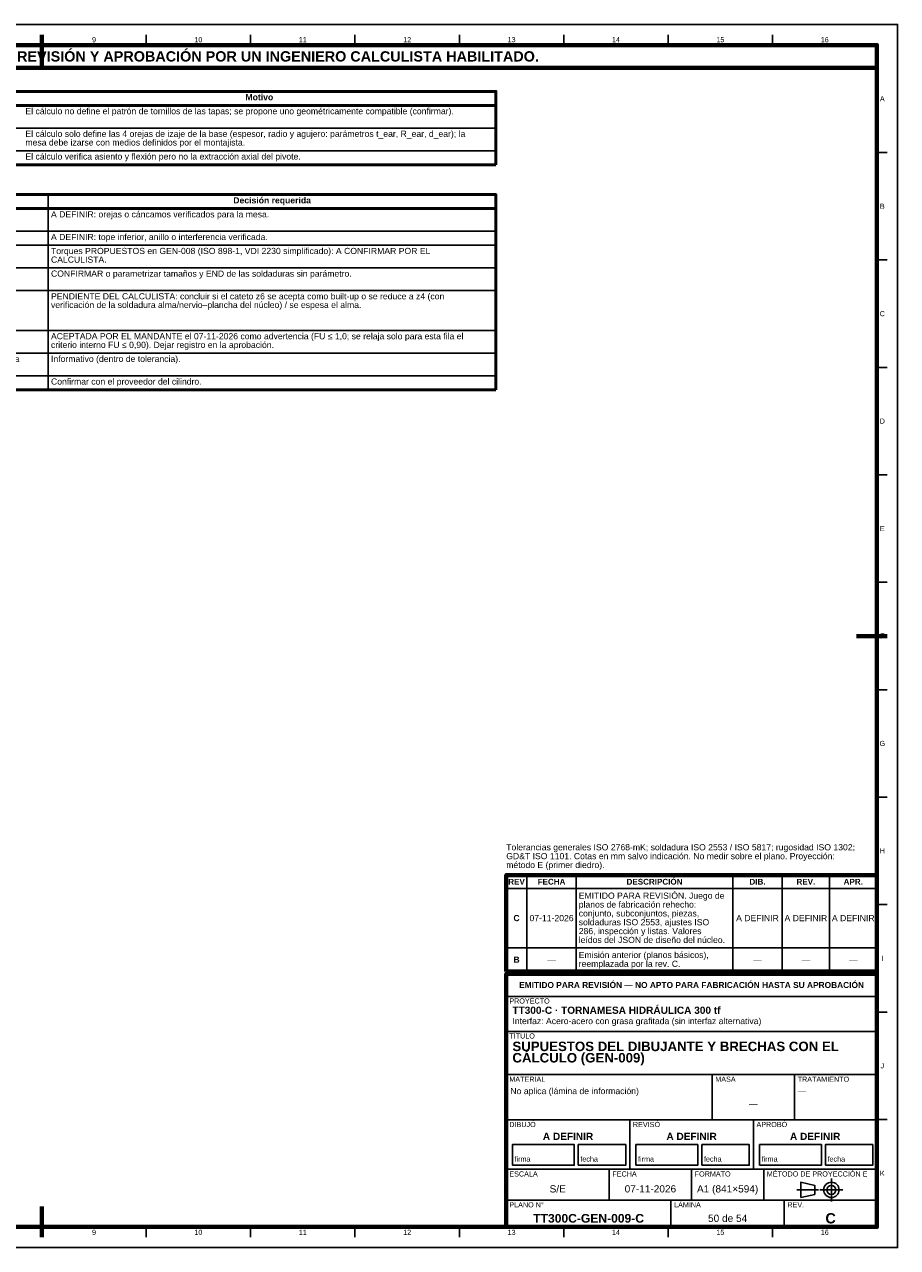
# Model space of a CAD drawing. Header units: millimetres. Extents: x 0 to 841, y 0 to 594.
# Tile 2 of 2: x 417 to 841, y 0 to 594. Entities that reach past the tile are written whole.
import ezdxf
from ezdxf.enums import TextEntityAlignment as Align

# ---------------------------------------------------------------- set-up
doc = ezdxf.new("R2010")
doc.units = ezdxf.units.MM
doc.linetypes.add('EJE', pattern=[31, 20, -4, 3, -4])
for name, color, linetype, lineweight in [('EJE', 7, 'EJE', 25), ('FINA', 7, 'CONTINUOUS', 25), ('MARCO', 7, 'CONTINUOUS', 70), ('TXT', 7, 'CONTINUOUS', 25), ('VIS', 7, 'CONTINUOUS', 50)]:
    doc.layers.add(name, color=color, linetype=linetype, lineweight=lineweight)
doc.styles.add('STD', font='LiberationSans-Regular.ttf')
doc.styles.add('STDB', font='LiberationSans-Bold.ttf')

msp = doc.modelspace()

# ---------------------------------------------------------------- linework, layer by layer
at = {"layer": 'EJE'}
for p, q in [((808.88, 22.42), (808.88, 33.58)), ((792.14, 28), (802.68, 28)), ((803.3, 28), (814.46, 28))]:
    msp.add_line(p, q, dxfattribs=at)
at = {"layer": 'FINA'}
for p, q in [((425.5, 584), (425.5, 589)), ((476.19, 584), (476.19, 589)), ((526.88, 584), (526.88, 589)), ((577.56, 584), (577.56, 589)), ((628.25, 584), (628.25, 589)), ((678.94, 584), (678.94, 589)), ((729.62, 584), (729.62, 589)), ((780.31, 584), (780.31, 589)), ((25, 554.7), (646, 554.7)), ((25, 543.7), (646, 543.7)), ((25, 532.7), (646, 532.7)), ((831, 531.82), (836, 531.82)), ((428.65, 511.4), (428.65, 416.6)), ((25, 504.6), (646, 504.6)), ((25, 493.6), (646, 493.6)), ((25, 486.8), (646, 486.8)), ((25, 475.8), (646, 475.8)), ((831, 479.64), (836, 479.64)), ((25, 464.8), (646, 464.8)), ((25, 445.4), (646, 445.4)), ((25, 434.4), (646, 434.4)), ((25, 423.4), (646, 423.4)), ((831, 427.45), (836, 427.45)), ((831, 375.27), (836, 375.27)), ((831, 323.09), (836, 323.09)), ((831, 270.91), (836, 270.91)), ((831, 218.73), (836, 218.73)), ((661, 134), (661, 180.9)), ((685, 134), (685, 180.9)), ((761, 134), (761, 180.9)), ((785, 134), (785, 180.9)), ((808, 134), (808, 180.9)), ((651, 174.4), (831, 174.4)), ((831, 166.55), (836, 166.55)), ((651, 145.6), (831, 145.6)), ((651, 134), (831, 134)), ((651, 133), (831, 133)), ((651, 122), (831, 122)), ((831, 114.36), (836, 114.36)), ((651, 105), (831, 105)), ((651, 84), (831, 84)), ((751, 62), (751, 84)), ((791, 62), (791, 84)), ((651, 62), (831, 62)), ((711, 38), (711, 62)), ((771, 38), (771, 62)), ((831, 62.18), (836, 62.18)), ((651, 38), (831, 38)), ((701, 23), (701, 38)), ((741, 23), (741, 38)), ((776, 23), (776, 38)), ((651, 23), (831, 23)), ((731, 10), (731, 23)), ((786, 10), (786, 23)), ((425.5, 10), (425.5, 5)), ((476.19, 10), (476.19, 5)), ((526.88, 10), (526.88, 5)), ((577.56, 10), (577.56, 5)), ((628.25, 10), (628.25, 5)), ((678.94, 10), (678.94, 5)), ((729.62, 10), (729.62, 5)), ((780.31, 10), (780.31, 5))]:
    msp.add_line(p, q, dxfattribs=at)
for points in [[(0, 0), (841, 0), (841, 594), (0, 594)], [(654, 40), (684, 40), (684, 50), (654, 50)], [(686, 40), (709, 40), (709, 50), (686, 50)], [(714, 40), (744, 40), (744, 50), (714, 50)], [(746, 40), (769, 40), (769, 50), (746, 50)], [(774, 40), (804, 40), (804, 50), (774, 50)], [(806, 40), (829, 40), (829, 50), (806, 50)], [(794, 24.28), (800.82, 25.83), (800.82, 30.17), (794, 31.72)]]:
    msp.add_lwpolyline(points, close=True, dxfattribs=at)
for radius in [3.72, 2.17]:
    msp.add_circle((808.88, 28), radius, dxfattribs=at)
at = {"layer": 'MARCO'}
for p, q in [((425.5, 589), (425.5, 574)), ((836, 297), (821, 297)), ((425.5, 5), (425.5, 20))]:
    msp.add_line(p, q, dxfattribs=at)
for points in [[(20, 10), (831, 10), (831, 584), (20, 584)], [(20, 573), (831, 573), (831, 584), (20, 584)], [(651, 134), (831, 134), (831, 180.9), (651, 180.9)], [(651, 10), (831, 10), (831, 133), (651, 133)]]:
    msp.add_lwpolyline(points, close=True, dxfattribs=at)
at = {"layer": 'VIS'}
for p, q in [((646, 561.5), (646, 525.9)), ((25, 525.9), (646, 525.9)), ((646, 511.4), (646, 416.6)), ((25, 416.6), (646, 416.6))]:
    msp.add_line(p, q, dxfattribs=at)
for points in [[(25, 554.7), (646, 554.7), (646, 561.5), (25, 561.5)], [(25, 504.6), (646, 504.6), (646, 511.4), (25, 511.4)]]:
    msp.add_lwpolyline(points, close=True, dxfattribs=at)

# ---------------------------------------------------------------- texts
at = {"layer": 'TXT'}
for s, height, style, p in [('ESTOS PLANOS NO SON VÁLIDOS PARA FABRICACIÓN HASTA SU REVISIÓN Y APROBACIÓN POR UN INGENIERO CALCULISTA HABILITADO.', 5, 'STDB', (425.5, 578.5)), ('9', 2.5, 'STD', (450.84, 586.6)), ('10', 2.5, 'STD', (501.53, 586.6)), ('11', 2.5, 'STD', (552.22, 586.6)), ('12', 2.5, 'STD', (602.91, 586.6)), ('13', 2.5, 'STD', (653.59, 586.6)), ('14', 2.5, 'STD', (704.28, 586.6)), ('15', 2.5, 'STD', (754.97, 586.6)), ('16', 2.5, 'STD', (805.66, 586.6)), ('Motivo', 3, 'STDB', (531.12, 558.7)), ('A', 2.5, 'STD', (833.6, 557.91)), ('Decisión requerida', 3, 'STDB', (537.32, 508.6)), ('B', 2.5, 'STD', (833.6, 505.73)), ('C', 2.5, 'STD', (833.6, 453.55)), ('D', 2.5, 'STD', (833.6, 401.36)), ('E', 2.5, 'STD', (833.6, 349.18)), ('F', 2.5, 'STD', (833.6, 297)), ('G', 2.5, 'STD', (833.6, 244.82)), ('H', 2.5, 'STD', (833.6, 192.64)), ('REV', 2.8, 'STDB', (656, 177.65)), ('FECHA', 2.8, 'STDB', (673, 177.65)), ('DESCRIPCIÓN', 2.8, 'STDB', (723, 177.65)), ('DIB.', 2.8, 'STDB', (773, 177.65)), ('REV.', 2.8, 'STDB', (796.5, 177.65)), ('APR.', 2.8, 'STDB', (819.5, 177.65)), ('C', 3, 'STDB', (656, 160)), ('07-11-2026', 3, 'STD', (673, 160)), ('A DEFINIR', 3, 'STD', (773, 160)), ('A DEFINIR', 3, 'STD', (796.5, 160)), ('A DEFINIR', 3, 'STD', (819.5, 160)), ('B', 3, 'STDB', (656, 139.8)), ('—', 3, 'STD', (673, 139.8)), ('—', 3, 'STD', (773, 139.8)), ('—', 3, 'STD', (796.5, 139.8)), ('—', 3, 'STD', (819.5, 139.8)), ('I', 2.5, 'STD', (833.6, 140.45)), ('EMITIDO PARA REVISIÓN — NO APTO PARA FABRICACIÓN HASTA SU APROBACIÓN', 2.9, 'STDB', (741, 127.5)), ('J', 2.5, 'STD', (833.6, 88.27)), ('—', 3, 'STD', (771, 70)), ('A DEFINIR', 3.5, 'STDB', (681, 54)), ('A DEFINIR', 3.5, 'STDB', (741, 54)), ('A DEFINIR', 3.5, 'STDB', (801, 54)), ('K', 2.5, 'STD', (833.6, 36.09)), ('S/E', 3.5, 'STD', (676, 28.5)), ('07-11-2026', 3.5, 'STD', (721, 28.5)), ('A1 (841×594)', 3.5, 'STD', (758.5, 28.5)), ('TT300C-GEN-009-C', 4.2, 'STDB', (691, 14.2)), ('50 de 54', 3.5, 'STD', (758.5, 14.2)), ('C', 5, 'STDB', (808.5, 14.2)), ('9', 2.5, 'STD', (450.84, 7.4)), ('10', 2.5, 'STD', (501.53, 7.4)), ('11', 2.5, 'STD', (552.22, 7.4)), ('12', 2.5, 'STD', (602.91, 7.4)), ('13', 2.5, 'STD', (653.59, 7.4)), ('14', 2.5, 'STD', (704.28, 7.4)), ('15', 2.5, 'STD', (754.97, 7.4)), ('16', 2.5, 'STD', (805.66, 7.4))]:
    msp.add_text(s, height=height, dxfattribs=dict(at, style=style)).set_placement(p, align=Align.MIDDLE_CENTER)
at = {"layer": 'TXT', "style": 'STD'}
for s, p in [('El cálculo no define el patrón de tornillos de las tapas; se propone uno geométricamente compatible (confirmar).', (417.53, 551.9)), ('El cálculo solo define las 4 orejas de izaje de la base (espesor, radio y agujero: parámetros t_ear, R_ear, d_ear); la', (417.53, 540.9)), ('mesa debe izarse con medios definidos por el montajista.', (417.53, 536.7)), ('El cálculo verifica asiento y flexión pero no la extracción axial del pivote.', (417.53, 529.9)), ('A DEFINIR: orejas o cáncamos verificados para la mesa.', (429.95, 501.8)), ('A DEFINIR: tope inferior, anillo o interferencia verificada.', (429.95, 490.8)), ('Torques PROPUESTOS en GEN-008 (ISO 898-1, VDI 2230 simplificado): A CONFIRMAR POR EL', (429.95, 484)), ('CALCULISTA.', (429.95, 479.8)), ('CONFIRMAR o parametrizar tamaños y END de las soldaduras sin parámetro.', (429.95, 473)), ('PENDIENTE DEL CALCULISTA: concluir si el cateto z6 se acepta como built-up o se reduce a z4 (con', (429.95, 462)), ('verificación de la soldadura alma/nervio–plancha del núcleo) / se espesa el alma.', (429.95, 457.8)), ('ACEPTADA POR EL MANDANTE el 07-11-2026 como advertencia (FU ≤ 1,0; se relaja solo para esta fila el', (429.95, 442.6)), ('criterio interno FU ≤ 0,90). Dejar registro en la aprobación.', (429.95, 438.4)), ('La masa del patín del núcleo difiere del modelo (alojamiento abierto por la cara superior y cuello de la lengüeta): −0,3 % en la', (181.55, 431.6)), ('Informativo (dentro de tolerancia).', (429.95, 431.6)), ('Confirmar con el proveedor del cilindro.', (429.95, 420.6))]:
    msp.add_text(s, height=3, dxfattribs=at).set_placement(p, align=Align.MIDDLE_LEFT)
for s, height, p in [('Tolerancias generales ISO 2768-mK; soldadura ISO 2553 / ISO 5817; rugosidad ISO 1302;', 3, (651, 192)), ('GD&T ISO 1101. Cotas en mm salvo indicación. No medir sobre el plano. Proyección:', 3, (651, 187.7)), ('método E (primer diedro).', 3, (651, 183.4)), ('firma', 2.5, (655, 41)), ('fecha', 2.5, (687, 41)), ('firma', 2.5, (715, 41)), ('fecha', 2.5, (747, 41)), ('firma', 2.5, (775, 41)), ('fecha', 2.5, (807, 41))]:
    msp.add_text(s, height=height, dxfattribs=at).set_placement(p, align=Align.BOTTOM_LEFT)
at = {"layer": 'TXT'}
for s, height, style, p in [('EMITIDO PARA REVISIÓN. Juego de', 3, 'STD', (686.2, 172.4)), ('planos de fabricación rehecho:', 3, 'STD', (686.2, 168.1)), ('conjunto, subconjuntos, piezas,', 3, 'STD', (686.2, 163.8)), ('soldaduras ISO 2553, ajustes ISO', 3, 'STD', (686.2, 159.5)), ('286, inspección y listas. Valores', 3, 'STD', (686.2, 155.2)), ('leídos del JSON de diseño del núcleo.', 3, 'STD', (686.2, 150.9)), ('Emisión anterior (planos básicos),', 3, 'STD', (686.2, 143.6)), ('reemplazada por la rev. C.', 3, 'STD', (686.2, 139.3)), ('PROYECTO', 2.5, 'STD', (652.5, 121)), ('TT300-C · TORNAMESA HIDRÁULICA 300 tf', 3.5, 'STDB', (654, 117)), ('Interfaz: Acero-acero con grasa grafitada (sin interfaz alternativa)', 3, 'STD', (654, 111.5)), ('TÍTULO', 2.5, 'STD', (652.5, 104)), ('SUPUESTOS DEL DIBUJANTE Y BRECHAS CON EL', 4.6, 'STDB', (654, 100)), ('CÁLCULO (GEN-009)', 4.6, 'STDB', (654, 94.48)), ('MATERIAL', 2.5, 'STD', (652.5, 83)), ('No aplica (lámina de información)', 3, 'STD', (653, 77.5)), ('MASA', 2.5, 'STD', (752.5, 83)), ('TRATAMIENTO', 2.5, 'STD', (792.5, 83)), ('—', 3, 'STD', (792.5, 77.5)), ('DIBUJÓ', 2.5, 'STD', (652.5, 61)), ('REVISÓ', 2.5, 'STD', (712.5, 61)), ('APROBÓ', 2.5, 'STD', (772.5, 61)), ('ESCALA', 2.5, 'STD', (652.5, 37)), ('FECHA', 2.5, 'STD', (702.5, 37)), ('FORMATO', 2.5, 'STD', (742.5, 37)), ('MÉTODO DE PROYECCIÓN E', 2.5, 'STD', (777.5, 37)), ('PLANO N°', 2.5, 'STD', (652.5, 22)), ('LÁMINA', 2.5, 'STD', (732.5, 22)), ('REV.', 2.5, 'STD', (787.5, 22))]:
    msp.add_text(s, height=height, dxfattribs=dict(at, style=style)).set_placement(p, align=Align.TOP_LEFT)

doc.saveas('drawing.dxf')
